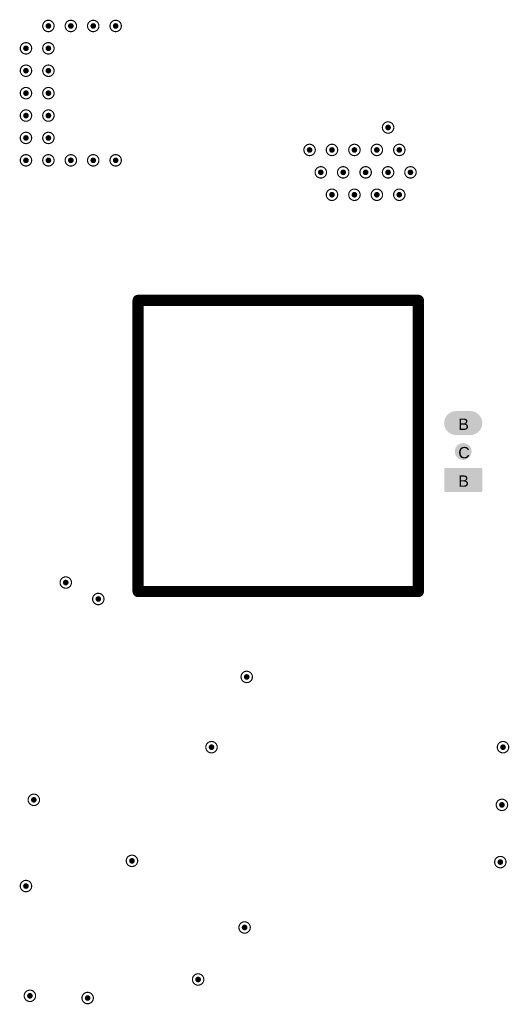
# Model space of a CAD drawing. Header units: inches. Extents: x -11.9 to 0, y -4.1 to 7.1.
# Tile 9 of 54: x -10.444 to -9.584, y 3.517 to 5.247. Entities that reach past the tile are written whole.
import ezdxf

# ---------------------------------------------------------------- set-up
doc = ezdxf.new("R2010")
doc.units = ezdxf.units.IN
doc.header["$MEASUREMENT"] = 0
for name, color, linetype in [('DrillDrawing', 1, 'Continuous'), ('Mechanical1', 6, 'Continuous'), ('MultiLayer', 9, 'Continuous'), ('PadHoleLayer', 156, 'Continuous'), ('ViaHoleLayer', 16, 'Continuous')]:
    doc.layers.add(name, color=color, linetype=linetype)
doc.styles.add('Arial', font='txt', dxfattribs={"height": 0.2})

# ---------------------------------------------------------------- blocks, each defined once
blk = doc.blocks.new('LPG0002A_MFG_462')
at = {"layer": 'MultiLayer'}
h = blk.add_hatch(color=9, dxfattribs=at)
edge = h.paths.add_edge_path()
edge.add_arc((-0.0692, 0.0398), 0.0019, 90, 180)
edge.add_line((-0.0711, 0.0398), (-0.0711, -0.0233))
edge.add_arc((-0.0692, -0.0233), 0.0019, 180, 270)
edge.add_line((-0.0692, -0.0252), (-0.0308, -0.0252))
edge.add_arc((-0.0308, -0.0233), 0.0019, 270, 360)
edge.add_line((-0.0289, -0.0233), (-0.0289, 0.0398))
edge.add_arc((-0.0308, 0.0398), 0.0019, 0, 90)
edge.add_line((-0.0308, 0.0417), (-0.0692, 0.0417))
h = blk.add_hatch(color=9, dxfattribs=at)
edge = h.paths.add_edge_path()
edge.add_arc((0.05, -0.0041), 0.0211, 180, 360)
edge.add_line((0.0711, -0.0041), (0.0711, 0.0207))
edge.add_arc((0.05, 0.0207), 0.0211, 0, 180)
edge.add_line((0.0289, 0.0207), (0.0289, -0.0041))
h = blk.add_hatch(color=9, dxfattribs=at)
edge = h.paths.add_edge_path()
edge.add_arc((0, 0.0083), 0.0148, 0, 360)
at = {"layer": 'PadHoleLayer'}
h = blk.add_hatch(color=156, dxfattribs=at)
edge = h.paths.add_edge_path()
edge.add_arc((-0.05, 0.0083), 0.0148, 0, 360)
h = blk.add_hatch(color=156, dxfattribs=at)
edge = h.paths.add_edge_path()
edge.add_arc((0, 0.0083), 0.0148, 0, 360)
h = blk.add_hatch(color=156, dxfattribs=at)
edge = h.paths.add_edge_path()
edge.add_arc((0.05, 0.0083), 0.0148, 0, 360)

msp = doc.modelspace()

# ---------------------------------------------------------------- hatches: boundary and pattern name
at = {"layer": 'ViaHoleLayer'}
h = msp.add_hatch(color=16, dxfattribs=at)
edge = h.paths.add_edge_path()
edge.add_arc((-10.3937, 5.2362), 0.005, 0, 360)
h = msp.add_hatch(color=16, dxfattribs=at)
edge = h.paths.add_edge_path()
edge.add_arc((-10.3543, 5.2362), 0.005, 0, 360)
h = msp.add_hatch(color=16, dxfattribs=at)
edge = h.paths.add_edge_path()
edge.add_arc((-10.315, 5.2362), 0.005, 0, 360)
h = msp.add_hatch(color=16, dxfattribs=at)
edge = h.paths.add_edge_path()
edge.add_arc((-10.2756, 5.2362), 0.005, 0, 360)
h = msp.add_hatch(color=16, dxfattribs=at)
edge = h.paths.add_edge_path()
edge.add_arc((-10.4331, 5.1969), 0.005, 0, 360)
h = msp.add_hatch(color=16, dxfattribs=at)
edge = h.paths.add_edge_path()
edge.add_arc((-10.3937, 5.1969), 0.005, 0, 360)
h = msp.add_hatch(color=16, dxfattribs=at)
edge = h.paths.add_edge_path()
edge.add_arc((-10.4331, 5.1575), 0.005, 0, 360)
h = msp.add_hatch(color=16, dxfattribs=at)
edge = h.paths.add_edge_path()
edge.add_arc((-10.3937, 5.1575), 0.005, 0, 360)
h = msp.add_hatch(color=16, dxfattribs=at)
edge = h.paths.add_edge_path()
edge.add_arc((-10.4331, 5.1181), 0.005, 0, 360)
h = msp.add_hatch(color=16, dxfattribs=at)
edge = h.paths.add_edge_path()
edge.add_arc((-10.3937, 5.1181), 0.005, 0, 360)
h = msp.add_hatch(color=16, dxfattribs=at)
edge = h.paths.add_edge_path()
edge.add_arc((-10.4331, 5.0787), 0.005, 0, 360)
h = msp.add_hatch(color=16, dxfattribs=at)
edge = h.paths.add_edge_path()
edge.add_arc((-10.3937, 5.0787), 0.005, 0, 360)
h = msp.add_hatch(color=16, dxfattribs=at)
edge = h.paths.add_edge_path()
edge.add_arc((-9.7973, 5.0577), 0.005, 0, 360)
h = msp.add_hatch(color=16, dxfattribs=at)
edge = h.paths.add_edge_path()
edge.add_arc((-10.4331, 5.0394), 0.005, 0, 360)
h = msp.add_hatch(color=16, dxfattribs=at)
edge = h.paths.add_edge_path()
edge.add_arc((-10.3937, 5.0394), 0.005, 0, 360)
h = msp.add_hatch(color=16, dxfattribs=at)
edge = h.paths.add_edge_path()
edge.add_arc((-9.9351, 5.0183), 0.005, 0, 360)
h = msp.add_hatch(color=16, dxfattribs=at)
edge = h.paths.add_edge_path()
edge.add_arc((-9.8958, 5.0183), 0.005, 0, 360)
h = msp.add_hatch(color=16, dxfattribs=at)
edge = h.paths.add_edge_path()
edge.add_arc((-9.8564, 5.0183), 0.005, 0, 360)
h = msp.add_hatch(color=16, dxfattribs=at)
edge = h.paths.add_edge_path()
edge.add_arc((-9.817, 5.0183), 0.005, 0, 360)
h = msp.add_hatch(color=16, dxfattribs=at)
edge = h.paths.add_edge_path()
edge.add_arc((-9.7776, 5.0183), 0.005, 0, 360)
h = msp.add_hatch(color=16, dxfattribs=at)
edge = h.paths.add_edge_path()
edge.add_arc((-10.4331, 5), 0.005, 0, 360)
h = msp.add_hatch(color=16, dxfattribs=at)
edge = h.paths.add_edge_path()
edge.add_arc((-10.3937, 5), 0.005, 0, 360)
h = msp.add_hatch(color=16, dxfattribs=at)
edge = h.paths.add_edge_path()
edge.add_arc((-10.3543, 5), 0.005, 0, 360)
h = msp.add_hatch(color=16, dxfattribs=at)
edge = h.paths.add_edge_path()
edge.add_arc((-10.315, 5), 0.005, 0, 360)
h = msp.add_hatch(color=16, dxfattribs=at)
edge = h.paths.add_edge_path()
edge.add_arc((-10.2756, 5), 0.005, 0, 360)
h = msp.add_hatch(color=16, dxfattribs=at)
edge = h.paths.add_edge_path()
edge.add_arc((-9.9154, 4.9789), 0.005, 0, 360)
h = msp.add_hatch(color=16, dxfattribs=at)
edge = h.paths.add_edge_path()
edge.add_arc((-9.8761, 4.9789), 0.005, 0, 360)
h = msp.add_hatch(color=16, dxfattribs=at)
edge = h.paths.add_edge_path()
edge.add_arc((-9.8367, 4.9789), 0.005, 0, 360)
h = msp.add_hatch(color=16, dxfattribs=at)
edge = h.paths.add_edge_path()
edge.add_arc((-9.7973, 4.9789), 0.005, 0, 360)
h = msp.add_hatch(color=16, dxfattribs=at)
edge = h.paths.add_edge_path()
edge.add_arc((-9.758, 4.9789), 0.005, 0, 360)
h = msp.add_hatch(color=16, dxfattribs=at)
edge = h.paths.add_edge_path()
edge.add_arc((-9.8958, 4.9395), 0.005, 0, 360)
h = msp.add_hatch(color=16, dxfattribs=at)
edge = h.paths.add_edge_path()
edge.add_arc((-9.8564, 4.9395), 0.005, 0, 360)
h = msp.add_hatch(color=16, dxfattribs=at)
edge = h.paths.add_edge_path()
edge.add_arc((-9.817, 4.9395), 0.005, 0, 360)
h = msp.add_hatch(color=16, dxfattribs=at)
edge = h.paths.add_edge_path()
edge.add_arc((-9.7776, 4.9395), 0.005, 0, 360)
h = msp.add_hatch(color=16, dxfattribs=at)
edge = h.paths.add_edge_path()
edge.add_arc((-10.3632, 4.2579), 0.005, 0, 360)
h = msp.add_hatch(color=16, dxfattribs=at)
edge = h.paths.add_edge_path()
edge.add_arc((-10.3061, 4.229), 0.005, 0, 360)
h = msp.add_hatch(color=16, dxfattribs=at)
edge = h.paths.add_edge_path()
edge.add_arc((-10.0455, 4.092), 0.005, 0, 360)
h = msp.add_hatch(color=16, dxfattribs=at)
edge = h.paths.add_edge_path()
edge.add_arc((-10.1073, 3.9685), 0.005, 0, 360)
h = msp.add_hatch(color=16, dxfattribs=at)
edge = h.paths.add_edge_path()
edge.add_arc((-9.5955, 3.9685), 0.005, 0, 360)
h = msp.add_hatch(color=16, dxfattribs=at)
edge = h.paths.add_edge_path()
edge.add_arc((-10.4193, 3.876), 0.005, 0, 360)
h = msp.add_hatch(color=16, dxfattribs=at)
edge = h.paths.add_edge_path()
edge.add_arc((-9.5974, 3.8671), 0.005, 0, 360)
h = msp.add_hatch(color=16, dxfattribs=at)
edge = h.paths.add_edge_path()
edge.add_arc((-10.247, 3.7687), 0.005, 0, 360)
h = msp.add_hatch(color=16, dxfattribs=at)
edge = h.paths.add_edge_path()
edge.add_arc((-9.6002, 3.7665), 0.005, 0, 360)
h = msp.add_hatch(color=16, dxfattribs=at)
edge = h.paths.add_edge_path()
edge.add_arc((-10.4331, 3.7244), 0.005, 0, 360)
h = msp.add_hatch(color=16, dxfattribs=at)
edge = h.paths.add_edge_path()
edge.add_arc((-10.0492, 3.6516), 0.005, 0, 360)
h = msp.add_hatch(color=16, dxfattribs=at)
edge = h.paths.add_edge_path()
edge.add_arc((-10.1308, 3.5602), 0.005, 0, 360)
h = msp.add_hatch(color=16, dxfattribs=at)
edge = h.paths.add_edge_path()
edge.add_arc((-10.4262, 3.5315), 0.005, 0, 360)
h = msp.add_hatch(color=16, dxfattribs=at)
edge = h.paths.add_edge_path()
edge.add_arc((-10.3248, 3.5276), 0.005, 0, 360)

# ---------------------------------------------------------------- linework, layer by layer
at = {"layer": 'DrillDrawing'}
for points, const_width in [([(-10.3837, 5.2362, 1), (-10.4037, 5.2362, 1)], 0.002), ([(-10.3443, 5.2362, 1), (-10.3643, 5.2362, 1)], 0.002), ([(-10.305, 5.2362, 1), (-10.325, 5.2362, 1)], 0.002), ([(-10.2656, 5.2362, 1), (-10.2856, 5.2362, 1)], 0.002), ([(-10.4042, 5.2362, 1), (-10.4032, 5.2362, 1)], 0.001), ([(-10.3842, 5.2362, 1), (-10.3832, 5.2362, 1)], 0.001), ([(-10.3648, 5.2362, 1), (-10.3638, 5.2362, 1)], 0.001), ([(-10.3448, 5.2362, 1), (-10.3438, 5.2362, 1)], 0.001), ([(-10.3255, 5.2362, 1), (-10.3245, 5.2362, 1)], 0.001), ([(-10.3055, 5.2362, 1), (-10.3045, 5.2362, 1)], 0.001), ([(-10.2861, 5.2362, 1), (-10.2851, 5.2362, 1)], 0.001), ([(-10.2661, 5.2362, 1), (-10.2651, 5.2362, 1)], 0.001), ([(-10.4231, 5.1969, 1), (-10.4431, 5.1969, 1)], 0.002), ([(-10.4436, 5.1969, 1), (-10.4426, 5.1969, 1)], 0.001), ([(-10.4236, 5.1969, 1), (-10.4226, 5.1969, 1)], 0.001), ([(-10.3837, 5.1969, 1), (-10.4037, 5.1969, 1)], 0.002), ([(-10.4042, 5.1969, 1), (-10.4032, 5.1969, 1)], 0.001), ([(-10.3842, 5.1969, 1), (-10.3832, 5.1969, 1)], 0.001), ([(-10.4231, 5.1575, 1), (-10.4431, 5.1575, 1)], 0.002), ([(-10.4436, 5.1575, 1), (-10.4426, 5.1575, 1)], 0.001), ([(-10.4236, 5.1575, 1), (-10.4226, 5.1575, 1)], 0.001), ([(-10.3837, 5.1575, 1), (-10.4037, 5.1575, 1)], 0.002), ([(-10.4042, 5.1575, 1), (-10.4032, 5.1575, 1)], 0.001), ([(-10.3842, 5.1575, 1), (-10.3832, 5.1575, 1)], 0.001), ([(-10.4231, 5.1181, 1), (-10.4431, 5.1181, 1)], 0.002), ([(-10.3837, 5.1181, 1), (-10.4037, 5.1181, 1)], 0.002), ([(-10.4436, 5.1181, 1), (-10.4426, 5.1181, 1)], 0.001), ([(-10.4236, 5.1181, 1), (-10.4226, 5.1181, 1)], 0.001), ([(-10.4042, 5.1181, 1), (-10.4032, 5.1181, 1)], 0.001), ([(-10.3842, 5.1181, 1), (-10.3832, 5.1181, 1)], 0.001), ([(-10.4231, 5.0787, 1), (-10.4431, 5.0787, 1)], 0.002), ([(-10.3837, 5.0787, 1), (-10.4037, 5.0787, 1)], 0.002), ([(-10.4436, 5.0787, 1), (-10.4426, 5.0787, 1)], 0.001), ([(-10.4236, 5.0787, 1), (-10.4226, 5.0787, 1)], 0.001), ([(-10.4042, 5.0787, 1), (-10.4032, 5.0787, 1)], 0.001), ([(-10.3842, 5.0787, 1), (-10.3832, 5.0787, 1)], 0.001), ([(-9.7873, 5.0577, 1), (-9.8073, 5.0577, 1)], 0.002), ([(-9.8078, 5.0577, 1), (-9.8068, 5.0577, 1)], 0.001), ([(-9.7878, 5.0577, 1), (-9.7868, 5.0577, 1)], 0.001), ([(-10.4231, 5.0394, 1), (-10.4431, 5.0394, 1)], 0.002), ([(-10.4436, 5.0394, 1), (-10.4426, 5.0394, 1)], 0.001), ([(-10.4236, 5.0394, 1), (-10.4226, 5.0394, 1)], 0.001), ([(-10.3837, 5.0394, 1), (-10.4037, 5.0394, 1)], 0.002), ([(-10.4042, 5.0394, 1), (-10.4032, 5.0394, 1)], 0.001), ([(-10.3842, 5.0394, 1), (-10.3832, 5.0394, 1)], 0.001), ([(-9.9251, 5.0183, 1), (-9.9451, 5.0183, 1)], 0.002), ([(-9.9456, 5.0183, 1), (-9.9446, 5.0183, 1)], 0.001), ([(-9.9256, 5.0183, 1), (-9.9246, 5.0183, 1)], 0.001), ([(-9.8858, 5.0183, 1), (-9.9058, 5.0183, 1)], 0.002), ([(-9.9063, 5.0183, 1), (-9.9053, 5.0183, 1)], 0.001), ([(-9.8863, 5.0183, 1), (-9.8853, 5.0183, 1)], 0.001), ([(-9.8464, 5.0183, 1), (-9.8664, 5.0183, 1)], 0.002), ([(-9.8669, 5.0183, 1), (-9.8659, 5.0183, 1)], 0.001), ([(-9.8469, 5.0183, 1), (-9.8459, 5.0183, 1)], 0.001), ([(-9.807, 5.0183, 1), (-9.827, 5.0183, 1)], 0.002), ([(-9.8275, 5.0183, 1), (-9.8265, 5.0183, 1)], 0.001), ([(-9.8075, 5.0183, 1), (-9.8065, 5.0183, 1)], 0.001), ([(-9.7676, 5.0183, 1), (-9.7876, 5.0183, 1)], 0.002), ([(-9.7881, 5.0183, 1), (-9.7871, 5.0183, 1)], 0.001), ([(-9.7681, 5.0183, 1), (-9.7671, 5.0183, 1)], 0.001), ([(-10.4231, 5, 1), (-10.4431, 5, 1)], 0.002), ([(-10.3837, 5, 1), (-10.4037, 5, 1)], 0.002), ([(-10.3443, 5, 1), (-10.3643, 5, 1)], 0.002), ([(-10.305, 5, 1), (-10.325, 5, 1)], 0.002), ([(-10.2656, 5, 1), (-10.2856, 5, 1)], 0.002), ([(-10.4436, 5, 1), (-10.4426, 5, 1)], 0.001), ([(-10.4236, 5, 1), (-10.4226, 5, 1)], 0.001), ([(-10.4042, 5, 1), (-10.4032, 5, 1)], 0.001), ([(-10.3842, 5, 1), (-10.3832, 5, 1)], 0.001), ([(-10.3648, 5, 1), (-10.3638, 5, 1)], 0.001), ([(-10.3448, 5, 1), (-10.3438, 5, 1)], 0.001), ([(-10.3255, 5, 1), (-10.3245, 5, 1)], 0.001), ([(-10.3055, 5, 1), (-10.3045, 5, 1)], 0.001), ([(-10.2861, 5, 1), (-10.2851, 5, 1)], 0.001), ([(-10.2661, 5, 1), (-10.2651, 5, 1)], 0.001), ([(-9.9054, 4.9789, 1), (-9.9254, 4.9789, 1)], 0.002), ([(-9.8661, 4.9789, 1), (-9.8861, 4.9789, 1)], 0.002), ([(-9.8267, 4.9789, 1), (-9.8467, 4.9789, 1)], 0.002), ([(-9.7873, 4.9789, 1), (-9.8073, 4.9789, 1)], 0.002), ([(-9.748, 4.9789, 1), (-9.768, 4.9789, 1)], 0.002), ([(-9.9259, 4.9789, 1), (-9.9249, 4.9789, 1)], 0.001), ([(-9.9059, 4.9789, 1), (-9.9049, 4.9789, 1)], 0.001), ([(-9.8866, 4.9789, 1), (-9.8856, 4.9789, 1)], 0.001), ([(-9.8666, 4.9789, 1), (-9.8656, 4.9789, 1)], 0.001), ([(-9.8472, 4.9789, 1), (-9.8462, 4.9789, 1)], 0.001), ([(-9.8272, 4.9789, 1), (-9.8262, 4.9789, 1)], 0.001), ([(-9.8078, 4.9789, 1), (-9.8068, 4.9789, 1)], 0.001), ([(-9.7878, 4.9789, 1), (-9.7868, 4.9789, 1)], 0.001), ([(-9.7685, 4.9789, 1), (-9.7675, 4.9789, 1)], 0.001), ([(-9.7485, 4.9789, 1), (-9.7475, 4.9789, 1)], 0.001), ([(-9.8858, 4.9395, 1), (-9.9058, 4.9395, 1)], 0.002), ([(-9.8464, 4.9395, 1), (-9.8664, 4.9395, 1)], 0.002), ([(-9.807, 4.9395, 1), (-9.827, 4.9395, 1)], 0.002), ([(-9.7676, 4.9395, 1), (-9.7876, 4.9395, 1)], 0.002), ([(-9.9063, 4.9395, 1), (-9.9053, 4.9395, 1)], 0.001), ([(-9.8863, 4.9395, 1), (-9.8853, 4.9395, 1)], 0.001), ([(-9.8669, 4.9395, 1), (-9.8659, 4.9395, 1)], 0.001), ([(-9.8469, 4.9395, 1), (-9.8459, 4.9395, 1)], 0.001), ([(-9.8275, 4.9395, 1), (-9.8265, 4.9395, 1)], 0.001), ([(-9.8075, 4.9395, 1), (-9.8065, 4.9395, 1)], 0.001), ([(-9.7881, 4.9395, 1), (-9.7871, 4.9395, 1)], 0.001), ([(-9.7681, 4.9395, 1), (-9.7671, 4.9395, 1)], 0.001), ([(-10.3532, 4.2579, 1), (-10.3732, 4.2579, 1)], 0.002), ([(-10.3737, 4.2579, 1), (-10.3727, 4.2579, 1)], 0.001), ([(-10.3537, 4.2579, 1), (-10.3527, 4.2579, 1)], 0.001), ([(-10.2961, 4.229, 1), (-10.3161, 4.229, 1)], 0.002), ([(-10.3166, 4.229, 1), (-10.3156, 4.229, 1)], 0.001), ([(-10.2966, 4.229, 1), (-10.2956, 4.229, 1)], 0.001), ([(-10.0355, 4.092, 1), (-10.0555, 4.092, 1)], 0.002), ([(-10.056, 4.092, 1), (-10.055, 4.092, 1)], 0.001), ([(-10.036, 4.092, 1), (-10.035, 4.092, 1)], 0.001), ([(-10.0973, 3.9685, 1), (-10.1173, 3.9685, 1)], 0.002), ([(-10.1178, 3.9685, 1), (-10.1168, 3.9685, 1)], 0.001), ([(-10.0978, 3.9685, 1), (-10.0968, 3.9685, 1)], 0.001), ([(-9.5855, 3.9685, 1), (-9.6055, 3.9685, 1)], 0.002), ([(-9.606, 3.9685, 1), (-9.605, 3.9685, 1)], 0.001), ([(-9.586, 3.9685, 1), (-9.585, 3.9685, 1)], 0.001), ([(-10.4093, 3.876, 1), (-10.4293, 3.876, 1)], 0.002), ([(-10.4298, 3.876, 1), (-10.4288, 3.876, 1)], 0.001), ([(-10.4098, 3.876, 1), (-10.4088, 3.876, 1)], 0.001), ([(-9.5874, 3.8671, 1), (-9.6074, 3.8671, 1)], 0.002), ([(-9.6079, 3.8671, 1), (-9.6069, 3.8671, 1)], 0.001), ([(-9.5879, 3.8671, 1), (-9.5869, 3.8671, 1)], 0.001), ([(-10.237, 3.7687, 1), (-10.257, 3.7687, 1)], 0.002), ([(-9.5902, 3.7665, 1), (-9.6102, 3.7665, 1)], 0.002), ([(-10.2575, 3.7687, 1), (-10.2565, 3.7687, 1)], 0.001), ([(-10.2375, 3.7687, 1), (-10.2365, 3.7687, 1)], 0.001), ([(-9.6107, 3.7665, 1), (-9.6097, 3.7665, 1)], 0.001), ([(-9.5907, 3.7665, 1), (-9.5897, 3.7665, 1)], 0.001), ([(-10.4231, 3.7244, 1), (-10.4431, 3.7244, 1)], 0.002), ([(-10.4436, 3.7244, 1), (-10.4426, 3.7244, 1)], 0.001), ([(-10.4236, 3.7244, 1), (-10.4226, 3.7244, 1)], 0.001), ([(-10.0392, 3.6516, 1), (-10.0592, 3.6516, 1)], 0.002), ([(-10.0597, 3.6516, 1), (-10.0587, 3.6516, 1)], 0.001), ([(-10.0397, 3.6516, 1), (-10.0387, 3.6516, 1)], 0.001), ([(-10.1208, 3.5602, 1), (-10.1408, 3.5602, 1)], 0.002), ([(-10.1413, 3.5602, 1), (-10.1403, 3.5602, 1)], 0.001), ([(-10.1213, 3.5602, 1), (-10.1203, 3.5602, 1)], 0.001), ([(-10.4162, 3.5315, 1), (-10.4362, 3.5315, 1)], 0.002), ([(-10.4367, 3.5315, 1), (-10.4357, 3.5315, 1)], 0.001), ([(-10.4167, 3.5315, 1), (-10.4157, 3.5315, 1)], 0.001), ([(-10.3148, 3.5276, 1), (-10.3348, 3.5276, 1)], 0.002), ([(-10.3353, 3.5276, 1), (-10.3343, 3.5276, 1)], 0.001), ([(-10.3153, 3.5276, 1), (-10.3143, 3.5276, 1)], 0.001)]:
    msp.add_lwpolyline(points, format="xyb", close=True, dxfattribs=dict(at, const_width=const_width))
at = {"layer": 'Mechanical1', "const_width": 0.0197}
for points in [[(-10.2362, 4.7539), (-9.7441, 4.7539)], [(-10.2362, 4.2421), (-10.2362, 4.7539)], [(-9.7441, 4.2421), (-9.7441, 4.7539)], [(-10.2362, 4.2421), (-9.7441, 4.2421)]]:
    msp.add_lwpolyline(points, dxfattribs=at)
at = {"layer": 'Mechanical1', "const_width": 0.00984}
for points in [[(-10.2411, 4.7539, 1), (-10.2313, 4.7539, 1)], [(-10.2411, 4.7539, 1), (-10.2313, 4.7539, 1)], [(-9.749, 4.7539, 1), (-9.7392, 4.7539, 1)], [(-9.749, 4.7539, 1), (-9.7392, 4.7539, 1)], [(-10.2411, 4.2421, 1), (-10.2313, 4.2421, 1)], [(-10.2411, 4.2421, 1), (-10.2313, 4.2421, 1)], [(-9.749, 4.2421, 1), (-9.7392, 4.2421, 1)], [(-9.749, 4.2421, 1), (-9.7392, 4.2421, 1)]]:
    msp.add_lwpolyline(points, format="xyb", close=True, dxfattribs=at)
at = {"layer": 'MultiLayer'}
for p, q in [((-10.2362, 4.7539), (-9.7441, 4.7539)), ((-10.2362, 4.2421), (-10.2362, 4.7539)), ((-9.7441, 4.7539), (-9.7441, 4.2421)), ((-9.7441, 4.2421), (-10.2362, 4.2421))]:
    msp.add_line(p, q, dxfattribs=at)

# ---------------------------------------------------------------- block references
at = {"rotation": 90}
msp.add_blockref('LPG0002A_MFG_462', (-9.6571, 4.4882), dxfattribs=at)

# ---------------------------------------------------------------- texts
at = {"layer": 'DrillDrawing', "style": 'Arial'}
for s, p in [('B', (-9.674, 4.5262)), ('C', (-9.674, 4.4762)), ('B', (-9.674, 4.4262))]:
    msp.add_text(s, height=0.02, dxfattribs=at).set_placement(p)

doc.saveas('drawing.dxf')
